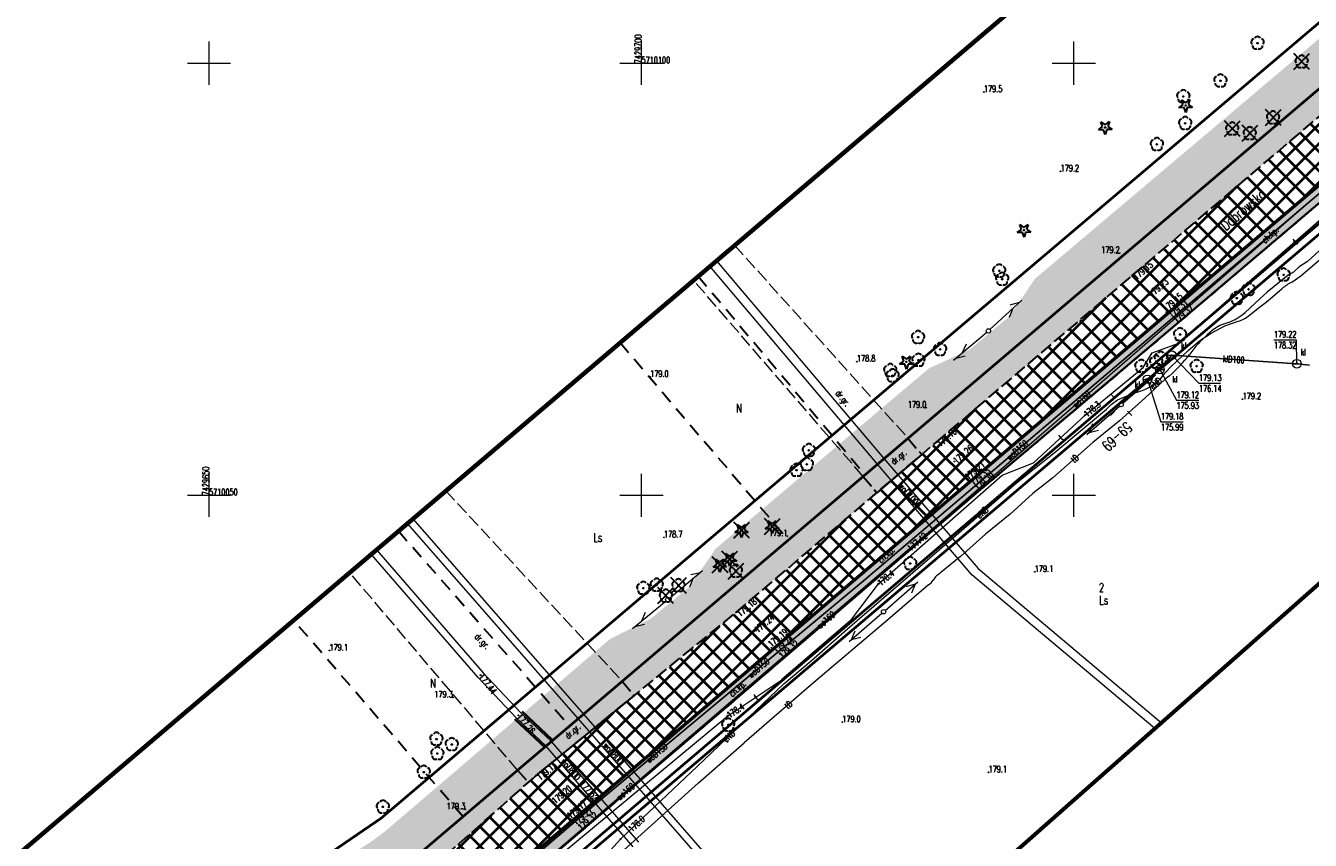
# Model space of a CAD drawing. Header units: metres. Extents: x 7429064 to 7430889, y 5709479 to 5710355.
# Tile 38 of 56: x 7429629 to 7429777, y 5710010 to 5710104. Entities that reach past the tile are written whole.
import ezdxf
from ezdxf.enums import TextEntityAlignment as Align

# ---------------------------------------------------------------- set-up
doc = ezdxf.new("R2010")
doc.units = ezdxf.units.M
for name, pattern in [('1', [0]), ('12', [3, 1, -1, 0, -1]), ('2_KTCR02', [1.5, 1, -0.5]), ('2_KTJZ01', [2, 1.5, -0.5]), ('2_KTKR01', [0]), ('3_14', [1, -1]), ('3_KTCR02', [1.5, 1, -0.5]), ('3_KTJZ01', [2, 1.5, -0.5]), ('3_KTKR01', [0]), ('4', [2.5, 1.5, -1]), ('4_KTJZ01', [2, 1.5, -0.5]), ('4_SUOP03_17', [0]), ('4_SUPE_01', [0]), ('4_SUPK_01', [0]), ('4_SUPT_01', [0]), ('4_SUPW_01', [0]), ('7_1', [0]), ('7_SUOP03_07', [0]), ('7_SUPE_01', [0]), ('7_SUPK_01', [0]), ('7_SUPT_01', [0]), ('7_SUPW_01', [0]), ('8_1', [0]), ('8_SUOP03_18', [0]), ('8_SUPT_01', [0]), ('8_SUPW_01', [0]), ('DASHDOT2', [0.5, 0.25, -0.125, 0, -0.125]), ('HIDDEN', [0.375, 0.25, -0.125])]:
    doc.linetypes.add(name, pattern=pattern)
doc.layers.add('_1_X-REFY', color=7, linetype='Continuous')
for name, color, linetype, lineweight in [('_aJEZDNIA_KOSTKA_KAM', 134, 'Continuous', 40), ('_aKRAW_BET_KAM', 1, 'Continuous', 50), ('_aOBRZ_BET_KAM', 86, 'Continuous', 35), ('_aZIELENIEC_USUŃ', 3, 'DASHDOT2', 20), ('_D_7_TEREN NIEZBEDNY DLA OB_BUD', 252, 'HIDDEN', 50), ('_wycinka_ZUDP', 1, 'Continuous', 30), ('EADTD_T_0', 252, 'Continuous', 25), ('GMINA_L_0', 252, '12', 35), ('KRZYZE_L_0', 252, '1', 18), ('KRZYZE_T_0', 252, 'Continuous', 18), ('KTCR_E_T_1', 252, 'Continuous', 15), ('KTCR_L_1', 252, '2_KTCR02', 30), ('KTJZ_E_T_0', 252, 'Continuous', 15), ('KTJZ_E_T_0_a', 252, 'Continuous', 15), ('KTJZ_L_0', 252, '2_KTJZ01', 30), ('KTJZ_L_0_a', 252, '4_KTJZ01', 18), ('KTKR_L_0', 252, '2_KTKR01', 30), ('KTUL_E_T_0', 252, 'Continuous', 25), ('OBOP_T_1', 82, 'Continuous', 30), ('RTPW_T_0', 252, 'Continuous', 15), ('RTPW_T_0_a', 252, 'Continuous', 15), ('RTPW_T_1', 252, 'Continuous', 15), ('SUOT_L_1', 252, '4_SUOP03_17', 35), ('SUOW_L_0_a', 252, '8_SUOP03_18', 35), ('SUPE_E_T_3', 252, 'Continuous', 15), ('SUPE_L_3', 252, '4_SUPE_01', 18), ('SUPK_E_T_1', 252, 'Continuous', 15), ('SUPK_L_1', 252, '4_SUPK_01', 18), ('SUPT_E_T_0', 252, 'Continuous', 15), ('SUPT_L_0', 252, '4_SUPT_01', 18), ('SUPT_L_0_a', 252, '8_SUPT_01', 18), ('SUPW_E_T_0', 252, 'Continuous', 15), ('SUPW_L_0', 252, '4_SUPW_01', 18), ('SUPW_L_0_a', 252, '8_SUPW_01', 18), ('SUSM_T_0', 252, 'Continuous', 18), ('SUSM_T_3', 252, 'Continuous', 18), ('SUSM_T_3_a', 252, 'Continuous', 18), ('SUTE_T_0', 252, 'Continuous', 18), ('SUTK_T_0', 252, 'Continuous', 18), ('SUTT_T_0', 252, 'Continuous', 18), ('SUTW_T_0', 252, 'Continuous', 18), ('SUTW_T_0_a', 252, 'Continuous', 18), ('SUUK_E_T_1', 252, 'Continuous', 15), ('SUUK_T_1', 252, 'Continuous', 18), ('zakres', 252, 'Continuous', 70)]:
    doc.layers.add(name, color=color, linetype=linetype, lineweight=lineweight)
for name, color, linetype, lineweight, true_color in [('DZIALKA_L_0', 7, '1', 40, 0x008000), ('DZIALKA_T_0', 7, 'Continuous', 40, 0x008000), ('OBOP_T_0_a', 7, 'Continuous', 30, 0x008000), ('OBOP_T_1_a', 7, 'Continuous', 30, 0x008000), ('UZYTKI_L_0', 7, '4', 30, 0x008000), ('UZYTKI_T_0', 7, 'Continuous', 35, 0x008000)]:
    doc.layers.add(name, color=color, linetype=linetype, lineweight=lineweight, true_color=true_color)
doc.styles.get("Standard").update_dxf_attribs({"font": 'simplex.shx'})

# ---------------------------------------------------------------- blocks, each defined once
blk = doc.blocks.new('3_OBOP02_01')
at = {"linetype": 'Continuous'}
blk.add_circle((0, 0), 0.045, dxfattribs=at)
for centre, start, end in [((-0.36, 0.12), 102.1445, 221.86), ((0, 0.38), 30.1401, 149.8599), ((0.36, 0.12), 318.14, 77.8555), ((-0.22, -0.3), 174.1482, 293.8542), ((0.22, -0.3), 246.1458, 5.8518)]:
    blk.add_arc(centre, 0.375, start, end, dxfattribs=at)
blk = doc.blocks.new('3_RTPW01')
at = {"linetype": 'Continuous'}
blk.add_circle((0, 0), 0.045, dxfattribs=at)
blk = doc.blocks.new('3_RTPW02')
at = {"linetype": 'Continuous'}
blk.add_circle((0, 0), 0.045, dxfattribs=at)
blk = doc.blocks.new('4_OBOP02_01')
at = {"linetype": 'Continuous'}
blk.add_circle((0, 0), 0.045, dxfattribs=at)
for centre, start, end in [((-0.36, 0.12), 102.1445, 221.86), ((0, 0.38), 30.1401, 149.8599), ((0.36, 0.12), 318.14, 77.8555), ((-0.22, -0.3), 174.1482, 293.8542), ((0.22, -0.3), 246.1458, 5.8518)]:
    blk.add_arc(centre, 0.375, start, end, dxfattribs=at)
blk = doc.blocks.new('4_OBOP01_01')
at = {"linetype": 'Continuous'}
for p, q in [((-0.78225, -0.26495), (-0.3012, 0.09375)), ((-0.3012, 0.09375), (-0.4937, 0.6621)), ((-0.4937, 0.6621), (-0.0039, 0.31545)), ((-0.0039, 0.31545), (0.4771, 0.67415)), ((0.4771, 0.67415), (0.2988, 0.1012)), ((0.2988, 0.1012), (0.7886, -0.24545)), ((-0.18225, -0.2575), (-0.78225, -0.26495)), ((0.01025, -0.82585), (-0.18225, -0.2575)), ((0.1886, -0.2529), (0.01025, -0.82585)), ((0.7886, -0.24545), (0.1886, -0.2529))]:
    blk.add_line(p, q, dxfattribs=at)
blk.add_circle((0, 0), 0.045, dxfattribs=at)
blk = doc.blocks.new('4_RTPW01')
at = {"linetype": 'Continuous'}
blk.add_circle((0, 0), 0.045, dxfattribs=at)
blk = doc.blocks.new('7_SUSM04_01')
at = {"linetype": 'Continuous'}
blk.add_circle((0, 0), 0.25, dxfattribs=at)
blk = doc.blocks.new('7_SUSM01_01')
at = {"linetype": 'Continuous'}
for p, q in [((-0.74, 0.74), (-1.24, 1.24)), ((0.74, 0.74), (1.24, 1.24)), ((-0.74, -0.74), (-1.24, -1.24)), ((0.74, -0.74), (1.24, -1.24))]:
    blk.add_line(p, q, dxfattribs=at)
blk = doc.blocks.new('7_SUPS01_03')
at = {"linetype": 'Continuous'}
blk.add_circle((0, 0), 0.0625, dxfattribs=at)
blk = doc.blocks.new('7_SUPS01_05')
at = {"linetype": 'Continuous'}
blk.add_circle((0, 0), 0.0625, dxfattribs=at)
blk = doc.blocks.new('7_SUPS01_07')
at = {"linetype": 'Continuous'}
blk.add_circle((0, 0), 0.0625, dxfattribs=at)
blk = doc.blocks.new('7_SUPS01_08')
at = {"linetype": 'Continuous'}
blk.add_circle((0, 0), 0.0625, dxfattribs=at)
blk = doc.blocks.new('7_SUUS07')
at = {"linetype": 'Continuous'}
blk.add_line((-0.5, 0), (0.5, 0), dxfattribs=at)
blk.add_circle((0, 0), 0.5, dxfattribs=at)
blk = doc.blocks.new('8_SUSM04_01')
at = {"linetype": 'Continuous'}
blk.add_circle((0, 0), 0.25, dxfattribs=at)
blk = doc.blocks.new('8_SUPS01_08')
at = {"linetype": 'Continuous'}
blk.add_circle((0, 0), 0.0625, dxfattribs=at)
blk = doc.blocks.new('X-ref_MDCP_Szara')
at = {"layer": 'DZIALKA_L_0', "linetype": '1'}
for p, q in [((7429836.45, 5710146.5), (7429660.24, 5709996.55)), ((7429668.8, 5709988.15), (7429832.91, 5710127.96))]:
    blk.add_line(p, q, dxfattribs=at)
at = {"layer": 'GMINA_L_0', "linetype": '12'}
blk.add_line((7429660.24, 5709996.55), (7429836.45, 5710146.5), dxfattribs=at)
at = {"layer": 'KRZYZE_L_0', "linetype": '1'}
for p, q in [((7429650, 5710097.5), (7429650, 5710102.5)), ((7429700, 5710097.5), (7429700, 5710102.5)), ((7429750, 5710097.5), (7429750, 5710102.5)), ((7429647.5, 5710100), (7429652.5, 5710100)), ((7429697.5, 5710100), (7429702.5, 5710100)), ((7429747.5, 5710100), (7429752.5, 5710100)), ((7429650, 5710047.5), (7429650, 5710052.5)), ((7429700, 5710047.5), (7429700, 5710052.5)), ((7429750, 5710047.5), (7429750, 5710052.5)), ((7429647.5, 5710050), (7429652.5, 5710050)), ((7429697.5, 5710050), (7429702.5, 5710050)), ((7429747.5, 5710050), (7429752.5, 5710050))]:
    blk.add_line(p, q, dxfattribs=at)
at = {"layer": 'KTCR_L_1', "linetype": '3_14'}
for p, q in [((7429783.6, 5710090.37), (7429760.82, 5710071.04)), ((7429760.82, 5710071.04), (7429737.95, 5710051.59)), ((7429737.95, 5710051.59), (7429715.16, 5710032.17)), ((7429691.93, 5710012.33), (7429715.16, 5710032.17)), ((7429669.51, 5709993.15), (7429691.93, 5710012.33))]:
    blk.add_line(p, q, dxfattribs=at)
at = {"layer": 'KTCR_L_1', "linetype": '3_KTCR02'}
for p, q in [((7429784.83, 5710089.32), (7429761.9, 5710069.83)), ((7429761.9, 5710069.83), (7429738.93, 5710050.44)), ((7429716.29, 5710031.02), (7429738.93, 5710050.44)), ((7429716.29, 5710031.02), (7429693.03, 5710011.15)), ((7429693.03, 5710011.15), (7429670.48, 5709991.88))]:
    blk.add_line(p, q, dxfattribs=at)
at = {"layer": 'KTJZ_L_0', "linetype": '3_KTJZ01'}
for p, q in [((7429756.74, 5710075.42), (7429779.71, 5710094.98)), ((7429783.6, 5710090.37), (7429760.82, 5710071.04)), ((7429734.06, 5710056.12), (7429756.74, 5710075.42)), ((7429760.82, 5710071.04), (7429737.95, 5710051.59)), ((7429710.93, 5710036.44), (7429734.06, 5710056.12)), ((7429725.62, 5710052.19), (7429730.81, 5710056.61)), ((7429730.81, 5710056.61), (7429732.41, 5710054.71)), ((7429737.95, 5710051.59), (7429715.16, 5710032.17)), ((7429725.62, 5710052.19), (7429727.21, 5710050.29)), ((7429687.8, 5710017.54), (7429710.93, 5710036.44)), ((7429715.16, 5710032.17), (7429691.93, 5710012.33)), ((7429697.78, 5710028.49), (7429685.67, 5710018.19)), ((7429697.78, 5710028.49), (7429699.14, 5710026.81)), ((7429685.67, 5710018.19), (7429686.92, 5710016.76)), ((7429665.37, 5709997.77), (7429687.8, 5710017.54)), ((7429691.93, 5710012.33), (7429669.51, 5709993.15))]:
    blk.add_line(p, q, dxfattribs=at)
at = {"layer": 'KTJZ_L_0', "linetype": '3_14'}
for p, q in [((7429732.41, 5710054.71), (7429727.21, 5710050.29)), ((7429687.8, 5710017.54), (7429699.14, 5710026.81)), ((7429686.92, 5710016.76), (7429687.8, 5710017.54))]:
    blk.add_line(p, q, dxfattribs=at)
at = {"layer": 'KTJZ_L_0_a', "linetype": '4_KTJZ01'}
for p, q in [((7429710.77, 5710078.94), (7429730.81, 5710056.61)), ((7429725.62, 5710052.19), (7429706.01, 5710074.89)), ((7429730.81, 5710056.61), (7429725.62, 5710052.19)), ((7429677.38, 5710050.53), (7429697.78, 5710028.49)), ((7429685.67, 5710018.19), (7429666.26, 5710041.06)), ((7429697.78, 5710028.49), (7429685.67, 5710018.19))]:
    blk.add_line(p, q, dxfattribs=at)
at = {"layer": 'KTKR_L_0', "linetype": '3_KTKR01'}
for p, q in [((7429783.6, 5710090.37), (7429760.82, 5710071.04)), ((7429760.82, 5710071.04), (7429737.95, 5710051.59)), ((7429737.95, 5710051.59), (7429715.16, 5710032.17)), ((7429691.93, 5710012.33), (7429715.16, 5710032.17)), ((7429669.51, 5709993.15), (7429691.93, 5710012.33))]:
    blk.add_line(p, q, dxfattribs=at)
at = {"layer": 'SUOT_L_1', "linetype": '7_SUOP03_07'}
blk.add_line((7429716.23, 5710028.66), (7429724.18, 5710035.49), dxfattribs=at)
at = {"layer": 'SUOT_L_1', "linetype": '7_1'}
blk.add_line((7429716.23, 5710028.66), (7429724.18, 5710035.49), dxfattribs=at)
at = {"layer": 'SUOW_L_0_a', "linetype": '8_1'}
for p, q in [((7429688.85, 5710020.8), (7429685.37, 5710024.09)), ((7429686.2, 5710024.97), (7429689.68, 5710021.69))]:
    blk.add_line(p, q, dxfattribs=at)
at = {"layer": 'SUPE_L_3', "linetype": '7_SUPE_01'}
for p, q in [((7429776.25, 5710075.4), (7429780.51, 5710079.07)), ((7429775.18, 5710074.67), (7429776.25, 5710075.4)), ((7429772.96, 5710072.98), (7429774.08, 5710073.93)), ((7429770.29, 5710070.83), (7429771.31, 5710071.67)), ((7429771.31, 5710071.67), (7429772.21, 5710072.35)), ((7429772.21, 5710072.35), (7429772.96, 5710072.98)), ((7429767.79, 5710069.74), (7429769, 5710070.14)), ((7429764.55, 5710067.9), (7429765.85, 5710068.78)), ((7429765.85, 5710068.78), (7429767.53, 5710069.66)), ((7429767.53, 5710069.66), (7429767.79, 5710069.74)), ((7429763.22, 5710066.77), (7429764.55, 5710067.9)), ((7429761.25, 5710064.91), (7429763.22, 5710066.77)), ((7429760.54, 5710064.17), (7429761.25, 5710064.91)), ((7429755.65, 5710060.65), (7429759.43, 5710063.93)), ((7429758.08, 5710063.42), (7429759.16, 5710063.7)), ((7429758.74, 5710062.66), (7429759.16, 5710063.7)), ((7429755.04, 5710061.04), (7429756.68, 5710061.74)), ((7429756.68, 5710061.74), (7429757.78, 5710062.09)), ((7429747.92, 5710055.06), (7429753.77, 5710059.98)), ((7429751.5, 5710057.04), (7429755.27, 5710060.33)), ((7429753.77, 5710059.98), (7429754.32, 5710060.49)), ((7429754.32, 5710060.49), (7429755.04, 5710061.04)), ((7429751.77, 5710057.27), (7429752.19, 5710058.3)), ((7429751.77, 5710057.27), (7429752.85, 5710057.55)), ((7429743.36, 5710051.45), (7429747.92, 5710055.06)), ((7429736.68, 5710045.64), (7429743.36, 5710051.45)), ((7429729.15, 5710039.13), (7429736.68, 5710045.64)), ((7429723.81, 5710034.53), (7429729.15, 5710039.13)), ((7429728.18, 5710036.68), (7429731.95, 5710039.97)), ((7429730.6, 5710039.46), (7429731.68, 5710039.74)), ((7429731.26, 5710038.71), (7429731.68, 5710039.74)), ((7429724.03, 5710033.07), (7429727.8, 5710036.36)), ((7429719.62, 5710030.86), (7429723.81, 5710034.53)), ((7429724.3, 5710033.3), (7429724.72, 5710034.33)), ((7429724.3, 5710033.3), (7429725.38, 5710033.58)), ((7429716.49, 5710028.22), (7429719.62, 5710030.86)), ((7429711.57, 5710023.5), (7429716.49, 5710028.22)), ((7429706.43, 5710018.62), (7429711.57, 5710023.5)), ((7429700.16, 5710012.66), (7429706.43, 5710018.62)), ((7429697.57, 5710010.22), (7429700.16, 5710012.66)), ((7429696.09, 5710008.55), (7429697.57, 5710010.22))]:
    blk.add_line(p, q, dxfattribs=at)
for centre, radius, start, end in [((7429777.55, 5710069.96), 5.27, 116.7039, 131.1557), ((7429768.11, 5710073.36), 3.34, 285.4911, 310.7921), ((7429756.31, 5710066.91), 5.04, 286.9514, 327.0536)]:
    blk.add_arc(centre, radius, start, end, dxfattribs=at)
at = {"layer": 'SUPK_L_1', "linetype": '7_SUPK_01'}
for p, q in [((7429759.95, 5710064.56), (7429761.33, 5710066.21)), ((7429761.33, 5710066.21), (7429775.79, 5710065.23)), ((7429758.52, 5710063.42), (7429759.95, 5710064.56)), ((7429775.79, 5710065.23), (7429777.24, 5710065.05))]:
    blk.add_line(p, q, dxfattribs=at)
at = {"layer": 'SUPK_L_1', "linetype": '7_1'}
for p, q in [((7429761.33, 5710066.21), (7429759.95, 5710064.56)), ((7429775.79, 5710065.23), (7429761.33, 5710066.21)), ((7429759.95, 5710064.56), (7429758.52, 5710063.42)), ((7429777.24, 5710065.05), (7429775.79, 5710065.23))]:
    blk.add_line(p, q, dxfattribs=at)
at = {"layer": 'SUPT_L_0', "linetype": '7_SUPT_01'}
for p, q in [((7429762.01, 5710067.55), (7429784.14, 5710086.85)), ((7429778.77, 5710078.68), (7429777.01, 5710077.06)), ((7429776.06, 5710076.44), (7429775.38, 5710075.81)), ((7429777.01, 5710077.06), (7429776.06, 5710076.44)), ((7429774.79, 5710075.47), (7429772.34, 5710073.51)), ((7429775.38, 5710075.81), (7429774.79, 5710075.47)), ((7429772.34, 5710073.51), (7429771.48, 5710072.74)), ((7429771.48, 5710072.74), (7429769.79, 5710071.15)), ((7429759.05, 5710066.48), (7429762.01, 5710067.55)), ((7429758.01, 5710064.8), (7429759.05, 5710066.48)), ((7429751.29, 5710059.29), (7429758.01, 5710064.8)), ((7429760.55, 5710063.43), (7429758.18, 5710061.25)), ((7429760.99, 5710063.77), (7429760.55, 5710063.43)), ((7429758.18, 5710061.25), (7429755.26, 5710058.61)), ((7429745.31, 5710053.77), (7429751.29, 5710059.29)), ((7429755.26, 5710058.61), (7429752.19, 5710056.11)), ((7429752.19, 5710056.11), (7429747.58, 5710052.03)), ((7429727.42, 5710039.77), (7429741.71, 5710052.32)), ((7429741.71, 5710052.32), (7429745.31, 5710053.77)), ((7429747.58, 5710052.03), (7429745.23, 5710050.2)), ((7429745.23, 5710050.2), (7429742.61, 5710047.82)), ((7429742.61, 5710047.82), (7429739.77, 5710045.49)), ((7429739.77, 5710045.49), (7429736.9, 5710042.93)), ((7429736.9, 5710042.93), (7429734.63, 5710041.05)), ((7429724.18, 5710035.49), (7429727.42, 5710039.77)), ((7429733.19, 5710039.64), (7429728.47, 5710035.58)), ((7429716.23, 5710028.66), (7429724.18, 5710035.49)), ((7429728.47, 5710035.58), (7429719.65, 5710028.09)), ((7429709.97, 5710024.48), (7429716.23, 5710028.66)), ((7429719.65, 5710028.09), (7429711.88, 5710021.36)), ((7429679.55, 5709999.21), (7429709.97, 5710024.48)), ((7429706.58, 5710016.73), (7429711.88, 5710021.36)), ((7429697.61, 5710008.63), (7429706.58, 5710016.73))]:
    blk.add_line(p, q, dxfattribs=at)
for centre, radius, start, end in [((7429765.21, 5710076.62), 7.13, 291.8901, 309.9496), ((7429769.14, 5710065.04), 5.12, 104.3534, 136.1006), ((7429773.44, 5710059.21), 12.32, 130.4123, 144.636), ((7429750.39, 5710076.07), 16.24, 310.7439, 323.1742), ((7429736.07, 5710038.63), 2.82, 120.8144, 146.611), ((7429732.02, 5710041.31), 2.04, 304.8481, 326.2228)]:
    blk.add_arc(centre, radius, start, end, dxfattribs=at)
at = {"layer": 'SUPT_L_0_a', "linetype": '8_SUPT_01'}
for p, q in [((7429740.29, 5710069.19), (7429743.96, 5710072.59)), ((7429742.57, 5710070.63), (7429742.97, 5710071.67)), ((7429742.63, 5710072.04), (7429743.7, 5710072.36)), ((7429736.09, 5710065.65), (7429739.92, 5710068.86)), ((7429737.12, 5710066.51), (7429737.57, 5710067.54)), ((7429736.36, 5710065.87), (7429737.44, 5710066.13)), ((7429703.23, 5710038.09), (7429707.06, 5710041.3)), ((7429705.58, 5710039.41), (7429706.03, 5710040.44)), ((7429705.71, 5710040.82), (7429706.79, 5710041.08)), ((7429698.98, 5710034.6), (7429702.85, 5710037.77)), ((7429700.03, 5710035.46), (7429700.48, 5710036.48)), ((7429699.25, 5710034.82), (7429700.34, 5710035.07))]:
    blk.add_line(p, q, dxfattribs=at)
at = {"layer": 'SUPW_L_0', "linetype": '7_SUPW_01'}
for p, q in [((7429732.87, 5710045.46), (7429791, 5710095.98)), ((7429782.65, 5710088.59), (7429746.52, 5710057.84)), ((7429746.52, 5710057.84), (7429725.66, 5710040.11)), ((7429659.87, 5709982.88), (7429732.87, 5710045.46)), ((7429725.66, 5710040.11), (7429694.75, 5710014.32)), ((7429694.75, 5710014.32), (7429659.01, 5709983.81))]:
    blk.add_line(p, q, dxfattribs=at)
at = {"layer": 'SUPW_L_0', "linetype": '7_1'}
for p, q in [((7429732.87, 5710045.46), (7429791, 5710095.98)), ((7429746.52, 5710057.84), (7429782.65, 5710088.59)), ((7429725.66, 5710040.11), (7429746.52, 5710057.84)), ((7429728.04, 5710054.25), (7429738.92, 5710041.52)), ((7429738.21, 5710040.81), (7429727.28, 5710053.6)), ((7429659.87, 5709982.88), (7429732.87, 5710045.46)), ((7429759.35, 5710023), (7429738.21, 5710040.81)), ((7429738.92, 5710041.52), (7429760.11, 5710023.67)), ((7429694.75, 5710014.32), (7429725.66, 5710040.11)), ((7429722.25, 5709990.24), (7429692.69, 5710024.16)), ((7429693.29, 5710024.68), (7429722.85, 5709990.77)), ((7429689.57, 5710021.51), (7429695.11, 5710015.11)), ((7429694.5, 5710014.58), (7429688.96, 5710020.99)), ((7429659.01, 5709983.81), (7429694.75, 5710014.32)), ((7429699.05, 5710009.32), (7429694.5, 5710014.58)), ((7429695.11, 5710015.11), (7429699.65, 5710009.85))]:
    blk.add_line(p, q, dxfattribs=at)
at = {"layer": 'SUPW_L_0_a', "linetype": '8_1'}
for p, q in [((7429727.28, 5710053.6), (7429707.9, 5710076.5)), ((7429708.66, 5710077.15), (7429728.04, 5710054.25)), ((7429692.69, 5710024.16), (7429672.94, 5710046.75)), ((7429673.55, 5710047.27), (7429693.29, 5710024.68)), ((7429669.36, 5710043.7), (7429681.7, 5710029.45)), ((7429681.11, 5710028.91), (7429668.75, 5710043.19)), ((7429685.5, 5710024.25), (7429681.11, 5710028.91)), ((7429681.7, 5710029.45), (7429686.07, 5710024.81)), ((7429688.99, 5710020.96), (7429685.5, 5710024.25)), ((7429686.07, 5710024.81), (7429689.54, 5710021.54))]:
    blk.add_line(p, q, dxfattribs=at)
at = {"layer": 'SUTK_T_0', "linetype": 'Continuous'}
for p, q in [((7429773.11, 5710068), (7429775.75, 5710068)), ((7429775.79, 5710065.23), (7429775.75, 5710068)), ((7429761.33, 5710066.21), (7429764.45, 5710062.98)), ((7429759.95, 5710064.56), (7429761.85, 5710061.01)), ((7429758.52, 5710063.42), (7429760.05, 5710058.51)), ((7429764.45, 5710062.98), (7429766.95, 5710062.98)), ((7429761.85, 5710061.01), (7429764.46, 5710061.01)), ((7429760.05, 5710058.51), (7429762.63, 5710058.51))]:
    blk.add_line(p, q, dxfattribs=at)
at = {"layer": 'UZYTKI_L_0', "linetype": '4'}
for p, q in [((7429706.56, 5710075.36), (7429725.86, 5710052.39)), ((7429697.54, 5710067.68), (7429716.98, 5710044.83)), ((7429671.9, 5710045.87), (7429691.69, 5710023.31)), ((7429679.36, 5710012.82), (7429659.78, 5710035.55))]:
    blk.add_line(p, q, dxfattribs=at)
at = {"layer": 'zakres', "linetype": 'Continuous', "lineweight": 70, "flags": 128}
for points in [[(7429664.15, 5709938.94), (7429852.37, 5710105.12), (7429894.81, 5710142.05)], [(7429640.8, 5710019.4), (7429772.63, 5710131.58)], [(7429292.23, 5709722.86), (7429640.8, 5710019.4)]]:
    blk.add_lwpolyline(points, dxfattribs=at)
at = {"layer": 'OBOP_T_0_a'}
for p in [(7429762.92, 5710095.12), (7429753.62, 5710092.57), (7429744.23, 5710080.68), (7429730.63, 5710065.44), (7429711.56, 5710045.96), (7429715.1, 5710046.39), (7429709.06, 5710041.95), (7429710.22, 5710042.62)]:
    blk.add_blockref('4_OBOP01_01', p, dxfattribs=at)
at = {"layer": 'OBOP_T_1'}
for p in [(7429774.25, 5710075.52), (7429770.2, 5710073.84), (7429768.84, 5710072.81), (7429762.28, 5710068.61), (7429757.79, 5710064.94), (7429759.51, 5710065.43), (7429760.05, 5710065.88), (7429764.19, 5710064.94), (7429731.07, 5710042.11), (7429710.04, 5710023.43)]:
    blk.add_blockref('3_OBOP02_01', p, dxfattribs=at)
at = {"layer": 'OBOP_T_1_a'}
for p in [(7429771.23, 5710102.33), (7429776.33, 5710100.17), (7429766.94, 5710097.97), (7429762.65, 5710096.16), (7429773.02, 5710093.7), (7429762.87, 5710093.05), (7429768.31, 5710092.41), (7429770.33, 5710091.87), (7429759.59, 5710090.61), (7429741.37, 5710075.97), (7429741.7, 5710075.02), (7429731.98, 5710068.29), (7429734.53, 5710066.89), (7429732.02, 5710065.64), (7429728.77, 5710064.46), (7429729.03, 5710063.85), (7429719.36, 5710055.21), (7429719.13, 5710053.58), (7429717.93, 5710052.91), (7429710.92, 5710041.23), (7429700.21, 5710039.26), (7429701.76, 5710039.62), (7429702.83, 5710038.35), (7429704.27, 5710039.56), (7429676.29, 5710021.79), (7429678.07, 5710021.17), (7429676.4, 5710020.12), (7429674.83, 5710017.97), (7429670.1, 5710013.94)]:
    blk.add_blockref('4_OBOP02_01', p, dxfattribs=at)
at = {"layer": 'RTPW_T_0'}
for p in [(7429769.5, 5710061.12), (7429745.47, 5710041.14), (7429723.22, 5710023.74), (7429740.12, 5710017.94)]:
    blk.add_blockref('3_RTPW01', p, dxfattribs=at)
at = {"layer": 'RTPW_T_0_a'}
for p in [(7429739.58, 5710096.67), (7429748.46, 5710087.49), (7429755.29, 5710078.03), (7429724.91, 5710065.47), (7429701, 5710063.7), (7429732.93, 5710060.14), (7429702.6, 5710045.13), (7429716.87, 5710045.27), (7429663.92, 5710032.03), (7429678.19, 5710026.6), (7429679.62, 5710013.66)]:
    blk.add_blockref('4_RTPW01', p, dxfattribs=at)
at = {"layer": 'RTPW_T_1'}
for p in [(7429756.74, 5710075.42), (7429758.78, 5710073.18), (7429760.68, 5710071.2), (7429760.82, 5710071.04), (7429761.9, 5710069.83), (7429734.06, 5710056.12), (7429736.2, 5710053.9), (7429737.78, 5710051.74), (7429737.95, 5710051.59), (7429738.93, 5710050.44), (7429710.93, 5710036.44), (7429713.21, 5710034.33), (7429715.02, 5710032.37), (7429715.16, 5710032.17), (7429716.29, 5710031.02), (7429687.8, 5710017.54), (7429689.79, 5710014.52), (7429691.77, 5710012.51), (7429691.93, 5710012.33), (7429693.03, 5710011.15)]:
    blk.add_blockref('3_RTPW02', p, dxfattribs=at)
at = {"layer": 'SUSM_T_0'}
blk.add_blockref('7_SUSM01_01', (7429755.46, 5710060.49), dxfattribs=at)
at = {"layer": 'SUSM_T_3'}
for p, rotation in [((7429755.46, 5710060.49), 172.5299946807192), ((7429727.99, 5710036.52), 69.19999691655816)]:
    blk.add_blockref('7_SUSM04_01', p, dxfattribs=dict(at, rotation=rotation))
at = {"layer": 'SUSM_T_3_a'}
for p, rotation in [((7429740.11, 5710069.02), 105.2400091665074), ((7429703.04, 5710037.93), 81.61001350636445)]:
    blk.add_blockref('8_SUSM04_01', p, dxfattribs=dict(at, rotation=rotation))
at = {"layer": 'SUTE_T_0'}
blk.add_blockref('7_SUPS01_03', (7429697.57, 5710010.22), dxfattribs=at)
at = {"layer": 'SUTK_T_0'}
for p in [(7429761.33, 5710066.21), (7429759.95, 5710064.56), (7429775.79, 5710065.23), (7429758.52, 5710063.42)]:
    blk.add_blockref('7_SUPS01_05', p, dxfattribs=at)
at = {"layer": 'SUTT_T_0'}
for p in [(7429751.29, 5710059.29), (7429727.42, 5710039.77), (7429709.97, 5710024.48)]:
    blk.add_blockref('7_SUPS01_07', p, dxfattribs=at)
at = {"layer": 'SUTW_T_0'}
for p in [(7429732.87, 5710045.46), (7429694.8, 5710014.84)]:
    blk.add_blockref('7_SUPS01_08', p, dxfattribs=at)
at = {"layer": 'SUTW_T_0_a'}
for p in [(7429681.41, 5710029.18), (7429685.79, 5710024.53)]:
    blk.add_blockref('8_SUPS01_08', p, dxfattribs=at)
at = {"layer": 'SUUK_T_1'}
for p in [(7429761.33, 5710066.21), (7429775.79, 5710065.23), (7429759.95, 5710064.56), (7429758.52, 5710063.42)]:
    blk.add_blockref('7_SUUS07', p, dxfattribs=at)
at = {"layer": 'DZIALKA_T_0', "width": 0.7}
blk.add_text('2', height=1, dxfattribs=at).set_placement((7429752.89, 5710039.82), align=Align.TOP_LEFT)
at = {"layer": 'EADTD_T_0', "width": 0.7}
blk.add_text('59-69', height=1.25, rotation=222.9862, dxfattribs=at).set_placement((7429754.58, 5710057.25), align=Align.CENTER)
at = {"layer": 'KRZYZE_T_0', "width": 0.7}
for s, p in [('7429700', (7429700, 5710100)), ('7429650', (7429650, 5710050))]:
    blk.add_text(s, height=0.75, rotation=90, dxfattribs=at).set_placement(p)
for s, p in [('5710100', (7429700, 5710100)), ('5710050', (7429650, 5710050))]:
    blk.add_text(s, height=0.75, dxfattribs=at).set_placement(p)
at = {"layer": 'KTCR_E_T_1', "width": 0.7}
for rotation, p in [(42.2208, (7429772.76, 5710080.03)), (42.0892, (7429728.38, 5710043.02)), (40.9623, (7429711.18, 5710027.53))]:
    blk.add_text('ch.kp.', height=0.75, rotation=rotation, dxfattribs=at).set_placement(p, align=Align.MIDDLE)
at = {"layer": 'KTJZ_E_T_0', "width": 0.7}
for rotation, p in [(40.3115, (7429729.81, 5710054.34)), (42.0892, (7429692.12, 5710022.61))]:
    blk.add_text('dr.gr.', height=0.75, rotation=rotation, dxfattribs=at).set_placement(p, align=Align.MIDDLE)
at = {"layer": 'KTJZ_E_T_0_a', "width": 0.7}
for rotation, p in [(309.6107, (7429723.2, 5710061.16)), (315, (7429681.52, 5710033.03))]:
    blk.add_text('dr.gr.', height=0.75, rotation=rotation, dxfattribs=at).set_placement(p, align=Align.MIDDLE)
at = {"layer": 'KTUL_E_T_0', "width": 0.7}
blk.add_text('Dąbrowska', height=1.25, rotation=40.5459, dxfattribs=at).set_placement((7429769.64, 5710082.95), align=Align.MIDDLE)
at = {"layer": 'RTPW_T_0', "width": 0.7}
for s, rotation, p in [('179.2', 359.8598, (7429769.5, 5710061.12)), ('179.1', 0.141, (7429745.47, 5710041.14))]:
    blk.add_text(s, height=0.75, rotation=rotation, dxfattribs=at).set_placement(p)
for s, p in [('179.0', (7429723.22, 5710023.74)), ('179.1', (7429740.12, 5710017.94))]:
    blk.add_text(s, height=0.75, dxfattribs=at).set_placement(p)
at = {"layer": 'RTPW_T_0_a', "width": 0.7}
for s, p in [('179.5', (7429739.58, 5710096.67)), ('179.2', (7429748.46, 5710087.49)), ('178.8', (7429724.91, 5710065.47)), ('179.0', (7429701, 5710063.7)), ('178.7', (7429702.6, 5710045.13)), ('179.1', (7429663.92, 5710032.03))]:
    blk.add_text(s, height=0.75, dxfattribs=at).set_placement(p)
for s, p in [('179.2', (7429755.29, 5710078.03)), ('179.0', (7429732.93, 5710060.14)), ('179.1', (7429716.87, 5710045.27)), ('179.3', (7429678.19, 5710026.6)), ('179.3', (7429679.62, 5710013.66))]:
    blk.add_text(s, height=0.75, dxfattribs=at).set_placement(p, align=Align.RIGHT)
at = {"layer": 'RTPW_T_1', "width": 0.7}
for s, rotation, p in [('179.15', 40.4159, (7429756.74, 5710075.42)), ('179.31', 40.3163, (7429760.82, 5710071.04)), ('179.16', 40.3968, (7429734.06, 5710056.12)), ('179.35', 40.3798, (7429737.95, 5710051.59)), ('179.18', 40.3926, (7429710.93, 5710036.44)), ('179.24', 40.4353, (7429715.16, 5710032.17)), ('179.13', 39.253, (7429687.8, 5710017.54)), ('179.27', 40.4996, (7429691.93, 5710012.33))]:
    blk.add_text(s, height=0.75, rotation=rotation, dxfattribs=at).set_placement(p, align=Align.TOP_LEFT)
for s, rotation, p in [('179.23', 40.2823, (7429758.78, 5710073.18)), ('179.26', 40.4925, (7429736.2, 5710053.9)), ('179.24', 40.4057, (7429713.21, 5710034.33)), ('179.20', 40.2265, (7429689.79, 5710014.52))]:
    blk.add_text(s, height=0.75, rotation=rotation, dxfattribs=at).set_placement(p, align=Align.MIDDLE_LEFT)
for s, rotation, p in [('179.15', 40.2499, (7429760.68, 5710071.2)), ('179.37', 40.3638, (7429761.9, 5710069.83)), ('179.21', 40.3573, (7429737.78, 5710051.74)), ('179.39', 40.1692, (7429738.93, 5710050.44)), ('179.19', 40.6077, (7429715.02, 5710032.37)), ('179.32', 40.6221, (7429716.29, 5710031.02)), ('179.17', 40.5037, (7429691.77, 5710012.51)), ('179.32', 40.5058, (7429693.03, 5710011.15))]:
    blk.add_text(s, height=0.75, rotation=rotation, dxfattribs=at).set_placement(p)
at = {"layer": 'SUPE_E_T_3', "width": 0.7}
for rotation, p in [(40.7941, (7429759.45, 5710062.97)), (41.0155, (7429739.4, 5710048.01)), (43.5136, (7429710.11, 5710022.12))]:
    blk.add_text('eND', height=0.75, rotation=rotation, dxfattribs=at).set_placement(p, align=Align.MIDDLE)
at = {"layer": 'SUPK_E_T_1', "width": 0.7}
blk.add_text('klD100', height=0.75, rotation=356.1222, dxfattribs=at).set_placement((7429768.48, 5710065.72), align=Align.MIDDLE)
at = {"layer": 'SUPT_E_T_0', "width": 0.7}
for s, rotation, p in [('t', 41.0923, (7429775.56, 5710079.36)), ('t', 42.7094, (7429748.47, 5710056.69)), ('tD', 41.5099, (7429750.09, 5710054.25)), ('t', 33.7323, (7429713.23, 5710026.65)), ('tD', 40.8975, (7429716.98, 5710025.77))]:
    blk.add_text(s, height=0.75, rotation=rotation, dxfattribs=at).set_placement(p, align=Align.MIDDLE)
at = {"layer": 'SUPW_E_T_0', "width": 0.7}
for s, rotation, p in [('wo160', 40.9935, (7429750.87, 5710061.1)), ('woD150', 40.3524, (7429743.44, 5710055.22)), ('woD1000', 310.5138, (7429731.03, 5710049.98)), ('wo160', 40.607, (7429721.33, 5710035.57)), ('woD150', 39.84, (7429713.55, 5710030.01)), ('woD800', 311.0743, (7429696.73, 5710020.14)), ('woD150', 39.8403, (7429701.75, 5710020.17)), ('woD800', 310.8535, (7429691.82, 5710018.29)), ('wo160', 40.607, (7429698.15, 5710015.7))]:
    blk.add_text(s, height=0.75, rotation=rotation, dxfattribs=at).set_placement(p, align=Align.MIDDLE)
at = {"layer": 'SUTE_T_0', "width": 0.7}
blk.add_text('178.0', height=0.75, rotation=43.2919, dxfattribs=at).set_placement((7429698.66, 5710011.25), align=Align.MIDDLE_LEFT)
at = {"layer": 'SUTK_T_0', "width": 0.7}
for s, p in [('179.22', (7429773.11, 5710069)), ('178.32', (7429773.11, 5710067.75)), ('179.13', (7429764.45, 5710063.98)), ('176.14', (7429764.45, 5710062.73)), ('179.12', (7429761.85, 5710062.01)), ('175.93', (7429761.85, 5710060.76)), ('179.18', (7429760.05, 5710059.51)), ('175.99', (7429760.05, 5710058.26))]:
    blk.add_text(s, height=0.75, dxfattribs=at).set_placement(p, align=Align.TOP_LEFT)
at = {"layer": 'SUTT_T_0', "width": 0.7}
for s, rotation, p in [('178.3', 39.5722, (7429751.29, 5710059.29)), ('178.4', 39.0013, (7429727.42, 5710039.77)), ('178.4', 33.5084, (7429709.97, 5710024.48))]:
    blk.add_text(s, height=0.75, rotation=rotation, dxfattribs=at).set_placement(p, align=Align.MIDDLE_LEFT)
at = {"layer": 'SUTW_T_0', "width": 0.7}
for s, rotation, p in [('177.42', 40.91, (7429732.87, 5710045.46)), ('177.52', 310.8535, (7429694.8, 5710014.84))]:
    blk.add_text(s, height=0.75, rotation=rotation, dxfattribs=at).set_placement(p, align=Align.MIDDLE_RIGHT)
at = {"layer": 'SUTW_T_0_a', "width": 0.7}
for s, rotation, p in [('177.44', 308.4389, (7429681.41, 5710029.18)), ('177.26', 310.7737, (7429685.79, 5710024.53))]:
    blk.add_text(s, height=0.75, rotation=rotation, dxfattribs=at).set_placement(p, align=Align.MIDDLE_LEFT)
at = {"layer": 'SUUK_E_T_1', "width": 0.7}
for p in [(7429762.39, 5710066.95), (7429776.21, 5710066.19)]:
    blk.add_text('kl', height=0.75, dxfattribs=at).set_placement(p)
blk.add_text('kl', height=0.75, dxfattribs=at).set_placement((7429757.63, 5710063.18), align=Align.TOP_RIGHT)
blk.add_text('kl', height=0.75, dxfattribs=at).set_placement((7429761.38, 5710063.8), align=Align.TOP_LEFT)
at = {"layer": 'UZYTKI_T_0', "width": 0.7}
for s, p in [('N', (7429710.93, 5710060.59)), ('Ls', (7429694.44, 5710045.62)), ('Ls', (7429752.93, 5710038.37)), ('N', (7429675.58, 5710028.77))]:
    blk.add_text(s, height=1, dxfattribs=at).set_placement(p, align=Align.TOP_LEFT)
blk = doc.blocks.new('A$C59100B2D')
at = {"layer": '_wycinka_ZUDP'}
for points in [[(-0.7, -0.71), (0.7, 0.71)], [(0.7, -0.71), (-0.7, 0.71)]]:
    blk.add_lwpolyline(points, dxfattribs=at)

msp = doc.modelspace()

# ---------------------------------------------------------------- hatches: boundary and pattern name
at = {"layer": '_aJEZDNIA_KOSTKA_KAM'}
h = msp.add_hatch(dxfattribs=at)
h.set_pattern_fill('ANSI37', color=256, scale=0.5, angle=-9e-09)
edge = h.paths.add_edge_path()
edge.add_line((7429592.12, 5709927), (7429593.82, 5709925.94))
edge.add_line((7429593.82, 5709925.94), (7429594.34, 5709927.29))
edge.add_line((7429594.34, 5709927.29), (7429610.89, 5709939.27))
edge.add_line((7429610.89, 5709939.27), (7429620.05, 5709947.15))
edge.add_arc((7429623.07, 5709942.92), 5.2, 26.0589, 125.4175, ccw=False)
edge.add_line((7429627.74, 5709945.2), (7429628.73, 5709938.41))
edge.add_line((7429628.73, 5709938.41), (7429636.11, 5709939.7))
edge.add_line((7429636.11, 5709939.7), (7429632.64, 5709954.42))
edge.add_arc((7429636.94, 5709955.13), 4.35, 122.6253, 189.497, ccw=False)
edge.add_line((7429634.59, 5709958.8), (7429657.03, 5709978.12))
edge.add_arc((7429664.59, 5709978.88), 7.6, 132.9382, 185.6994, ccw=False)
edge.add_line((7429659.41, 5709984.44), (7429669.51, 5709993.15))
edge.add_line((7429669.51, 5709993.15), (7429691.93, 5710012.33))
edge.add_line((7429691.93, 5710012.33), (7429715.16, 5710032.17))
edge.add_line((7429715.16, 5710032.17), (7429737.95, 5710051.59))
edge.add_line((7429737.95, 5710051.59), (7429760.82, 5710071.04))
edge.add_line((7429760.82, 5710071.04), (7429783.6, 5710090.37))
edge.add_line((7429783.6, 5710090.37), (7429806.63, 5710109.92))
edge.add_line((7429806.63, 5710109.92), (7429826.56, 5710126.88))
edge.add_line((7429826.56, 5710126.88), (7429828.56, 5710128.54))
edge.add_line((7429828.56, 5710128.54), (7429836.26, 5710135.25))
edge.add_line((7429836.26, 5710135.25), (7429850.12, 5710146.75))
edge.add_line((7429850.12, 5710146.75), (7429846.16, 5710151.52))
edge.add_line((7429846.16, 5710151.52), (7429845.61, 5710151.08))
edge.add_line((7429845.61, 5710151.08), (7429825.38, 5710133.7))
edge.add_line((7429825.38, 5710133.7), (7429802.62, 5710114.32))
edge.add_line((7429802.62, 5710114.32), (7429779.71, 5710094.98))
edge.add_line((7429779.71, 5710094.98), (7429756.74, 5710075.42))
edge.add_line((7429756.74, 5710075.42), (7429734.06, 5710056.12))
edge.add_line((7429734.06, 5710056.12), (7429710.93, 5710036.44))
edge.add_line((7429710.93, 5710036.44), (7429687.8, 5710017.54))
edge.add_line((7429687.8, 5710017.54), (7429686.92, 5710016.76))
edge.add_line((7429686.92, 5710016.76), (7429665.37, 5709997.77))
edge.add_line((7429665.37, 5709997.77), (7429642.8, 5709977.93))
edge.add_line((7429642.8, 5709977.93), (7429619.9, 5709958.3))
edge.add_line((7429619.9, 5709958.3), (7429597.29, 5709938.53))
edge.add_line((7429597.29, 5709938.53), (7429574.65, 5709918.88))
edge.add_line((7429574.65, 5709918.88), (7429552.03, 5709899.39))
edge.add_line((7429552.03, 5709899.39), (7429529.05, 5709879.87))
edge.add_line((7429529.05, 5709879.87), (7429506.56, 5709860.17))
edge.add_line((7429506.56, 5709860.17), (7429483.74, 5709840.87))
edge.add_line((7429483.74, 5709840.87), (7429460.73, 5709821.22))
edge.add_line((7429460.73, 5709821.22), (7429437.99, 5709801.8))
edge.add_line((7429437.99, 5709801.8), (7429414.99, 5709782.12))
edge.add_line((7429414.99, 5709782.12), (7429392.27, 5709762.91))
edge.add_line((7429392.27, 5709762.91), (7429369.53, 5709743.52))
edge.add_line((7429369.53, 5709743.52), (7429346.53, 5709723.92))
edge.add_line((7429346.53, 5709723.92), (7429323.43, 5709704.88))
edge.add_line((7429323.43, 5709704.88), (7429311.67, 5709696.57))
edge.add_line((7429311.67, 5709696.57), (7429298.95, 5709689.48))
edge.add_line((7429298.95, 5709689.48), (7429285.66, 5709683.98))
edge.add_line((7429285.66, 5709683.98), (7429272.11, 5709678.71))
edge.add_line((7429272.11, 5709678.71), (7429244.04, 5709668.13))
edge.add_line((7429244.04, 5709668.13), (7429240.33, 5709666.77))
edge.add_line((7429240.33, 5709666.77), (7429242.16, 5709661.93))
edge.add_line((7429242.16, 5709661.93), (7429245.41, 5709663.13))
edge.add_line((7429245.41, 5709663.13), (7429273.94, 5709673.32))
edge.add_line((7429273.94, 5709673.32), (7429288.64, 5709678.65))
edge.add_line((7429288.64, 5709678.65), (7429301.05, 5709684.05))
edge.add_line((7429301.05, 5709684.05), (7429314.78, 5709691.65))
edge.add_line((7429314.78, 5709691.65), (7429327.24, 5709700.43))
edge.add_line((7429327.24, 5709700.43), (7429350.04, 5709719.88))
edge.add_line((7429350.04, 5709719.88), (7429372.8, 5709739.82))
edge.add_line((7429372.8, 5709739.82), (7429395.23, 5709758.92))
edge.add_line((7429395.23, 5709758.92), (7429418.51, 5709778.57))
edge.add_line((7429418.51, 5709778.57), (7429441.05, 5709797.87))
edge.add_line((7429441.05, 5709797.87), (7429463.98, 5709817.21))
edge.add_line((7429463.98, 5709817.21), (7429487.22, 5709837.17))
edge.add_line((7429487.22, 5709837.17), (7429509.69, 5709856.19))
edge.add_line((7429509.69, 5709856.19), (7429532.61, 5709875.86))
edge.add_line((7429532.61, 5709875.86), (7429555.27, 5709895.38))
edge.add_line((7429555.27, 5709895.38), (7429578.03, 5709914.93))
edge.add_line((7429578.03, 5709914.93), (7429592.12, 5709927))
at = {"layer": '_aOBRZ_BET_KAM'}
h = msp.add_hatch(dxfattribs=at)
h.set_pattern_fill('SQUARE', color=256, scale=0.2, angle=45)
h.set_pattern_definition([(45, (0, 0), (-0.449012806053, 0.449012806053), [0.635, -0.635]), (135, (0, 0), (-0.449012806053, -0.449012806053), [0.635, -0.635])])
h.paths.add_polyline_path([(7429761.9, 5710069.83), (7429784.83, 5710089.32), (7429792.21, 5710095.42), (7429796.72, 5710099.12), (7429800.52, 5710102.41), (7429807.64, 5710108.81), (7429828.66, 5710126.38), (7429828.2, 5710127.17), (7429827.31, 5710127.37), (7429826.56, 5710126.88), (7429806.63, 5710109.92), (7429796.33, 5710101.18), (7429790.65, 5710096.35), (7429783.6, 5710090.37), (7429760.82, 5710071.04), (7429715.16, 5710032.17), (7429691.93, 5710012.33), (7429669.51, 5709993.15), (7429659.41, 5709984.44, 0.231688), (7429657.02, 5709978.18), (7429657.08, 5709977.77, 0.101885), (7429658.13, 5709974.91, 0.065411), (7429659.6, 5709972.95), (7429660.91, 5709974.02), (7429659.43, 5709976, -0.333026), (7429660.58, 5709983.24), (7429664.94, 5709987.08), (7429665.95, 5709987.9), (7429670.48, 5709991.88), (7429716.29, 5710031.02), (7429738.93, 5710050.44)])
at = {"layer": '_aZIELENIEC_USUŃ'}
h = msp.add_hatch(dxfattribs=at)
h.set_pattern_fill('GOST_GLASS', color=256, scale=0.1)
h.set_pattern_definition([(44.999999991, (0, 0), (0.848528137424, -1.33e-10), [0.5, -0.7]), (44.999999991, (0.21213, -3e-11), (0.848528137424, -1.33e-10), [0.2, -1]), (44.999999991, (3e-11, 0.21213), (0.848528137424, -1.33e-10), [0.2, -1])])
h.paths.add_polyline_path([(7429779.71, 5710094.98), (7429802.62, 5710114.32), (7429825.38, 5710133.7), (7429836.54, 5710143.28), (7429832.68, 5710147.77), (7429817.64, 5710135.04), (7429807.07, 5710127.15), (7429792.23, 5710114.59), (7429787.65, 5710110.71), (7429745.49, 5710075.05), (7429742.58, 5710070.75), (7429737.99, 5710066.88), (7429733.27, 5710064.71), (7429730.02, 5710061.97), (7429723.15, 5710056.15), (7429708.54, 5710043.79), (7429705.64, 5710039.5), (7429701.02, 5710035.68), (7429696.39, 5710033.39), (7429670.82, 5710011.51, -0.031099), (7429668.52, 5710009.78), (7429663.87, 5710006.71, -0.070723), (7429659.88, 5710004.82), (7429654.27, 5710003.07, 0.102047), (7429644.97, 5709997.94), (7429633.49, 5709988.12), (7429620.22, 5709969.45), (7429616.28, 5709964.83), (7429495.94, 5709861.84), (7429436.08, 5709811.05), (7429430.49, 5709806.3), (7429331.24, 5709722.09, -0.068145), (7429283.15, 5709691.43), (7429269.64, 5709685.61), (7429250.58, 5709677.92), (7429243.69, 5709669.59), (7429240.47, 5709666.82), (7429244.04, 5709668.13), (7429272.11, 5709678.71), (7429285.66, 5709683.98), (7429298.95, 5709689.48), (7429311.67, 5709696.57), (7429323.43, 5709704.88), (7429346.53, 5709723.92), (7429369.53, 5709743.52), (7429392.27, 5709762.91), (7429414.99, 5709782.12), (7429437.99, 5709801.8), (7429460.73, 5709821.22), (7429483.74, 5709840.87), (7429506.56, 5709860.17), (7429529.05, 5709879.87), (7429552.03, 5709899.39), (7429574.65, 5709918.88), (7429597.29, 5709938.53), (7429619.9, 5709958.3), (7429642.8, 5709977.93), (7429665.37, 5709997.77), (7429686.92, 5710016.76), (7429687.8, 5710017.54), (7429710.93, 5710036.44), (7429734.06, 5710056.12), (7429756.74, 5710075.42)])

# ---------------------------------------------------------------- linework, layer by layer
at = {"layer": '_aKRAW_BET_KAM', "flags": 128}
msp.add_lwpolyline([(7429636.2, 5709939.27), (7429632.63, 5709954.46, -0.137552), (7429632.75, 5709956.41, -0.183577), (7429634.7, 5709958.61), (7429639.52, 5709953.43), (7429653.59, 5709965.54), (7429659.49, 5709970.55), (7429660.64, 5709971.74), (7429659.6, 5709972.95, -0.065411), (7429658.13, 5709974.91, -0.101885), (7429657.08, 5709977.77), (7429657.02, 5709978.18, -0.231688), (7429659.41, 5709984.44), (7429669.51, 5709993.15), (7429691.93, 5710012.33), (7429715.16, 5710032.17), (7429760.82, 5710071.04), (7429783.6, 5710090.37)], format="xyb", dxfattribs=at)
at = {"layer": '_aOBRZ_BET_KAM', "flags": 128}
msp.add_lwpolyline([(7429835.2, 5710130.87), (7429828.66, 5710126.38), (7429807.64, 5710108.81), (7429800.52, 5710102.41), (7429796.72, 5710099.12), (7429792.21, 5710095.42), (7429784.83, 5710089.32), (7429761.9, 5710069.83), (7429738.93, 5710050.44), (7429716.29, 5710031.02), (7429670.48, 5709991.88), (7429665.95, 5709987.9), (7429664.94, 5709987.08), (7429660.58, 5709983.24, 0.333026), (7429659.43, 5709976), (7429660.91, 5709974.02), (7429659.6, 5709972.95)], format="xyb", dxfattribs=at)
at = {"layer": '_D_7_TEREN NIEZBEDNY DLA OB_BUD', "ltscale": 10, "const_width": 0.3, "flags": 128}
msp.add_lwpolyline([(7429838.64, 5710133.5), (7429838.16, 5710130.98), (7429669.79, 5709988.07), (7429674.22, 5709982.83), (7429665.13, 5709974.91), (7429667.7, 5709971.87), (7429662.83, 5709967.71), (7429665.64, 5709964.49), (7429637.11, 5709939.52), (7429616.44, 5709933.99), (7429410.71, 5709758.42), (7429398.46, 5709756.96), (7429363.72, 5709727.38), (7429364.5, 5709726.49), (7429330.16, 5709696.3), (7429317.55, 5709687.48), (7429303.14, 5709679.24), (7429296.4, 5709677.45), (7429295.85, 5709678.75), (7429285.21, 5709675.17), (7429285.47, 5709665.63), (7429278.47, 5709665.47), (7429278.35, 5709670.06), (7429254.48, 5709660.89), (7429229.94, 5709651.37), (7429224.49, 5709665.83), (7429244.66, 5709675.13), (7429249.85, 5709679.19), (7429269.08, 5709686.95), (7429282.55, 5709692.75), (7429296.47, 5709699.8), (7429307.46, 5709706.35), (7429318.99, 5709714.25), (7429330.31, 5709723.2), (7429495, 5709862.94), (7429615.27, 5709965.88), (7429632.42, 5709989.11), (7429648.37, 5710002.76), (7429661.38, 5710006.8), (7429669.91, 5710012.64), (7429707.48, 5710044.59), (7429834.51, 5710152.32), (7429838.12, 5710158.94), (7429844.75, 5710193.28), (7429843.74, 5710206.48), (7429852.31, 5710203.6), (7429849.37, 5710188.38), (7429850.23, 5710185.68), (7429848.75, 5710185.16), (7429846.83, 5710175.25), (7429842.58, 5710153.28), (7429856.53, 5710164.1), (7429864.2, 5710154.59)], close=True, dxfattribs=at)

# ---------------------------------------------------------------- block references
at = {"layer": '_1_X-REFY'}
msp.add_blockref('X-ref_MDCP_Szara', (0, 0), dxfattribs=at)
at = {"layer": '_wycinka_ZUDP', "xscale": -1.3, "yscale": 1.3, "zscale": 1.3}
for p in [(7429776.33, 5710100.19), (7429773.07, 5710093.72), (7429768.31, 5710092.43), (7429770.36, 5710091.9), (7429711.58, 5710045.97), (7429715.12, 5710046.4), (7429710.21, 5710042.6), (7429709.1, 5710041.95), (7429710.93, 5710041.21), (7429704.29, 5710039.56), (7429702.81, 5710038.41)]:
    msp.add_blockref('A$C59100B2D', p, dxfattribs=at)

doc.saveas('drawing.dxf')
